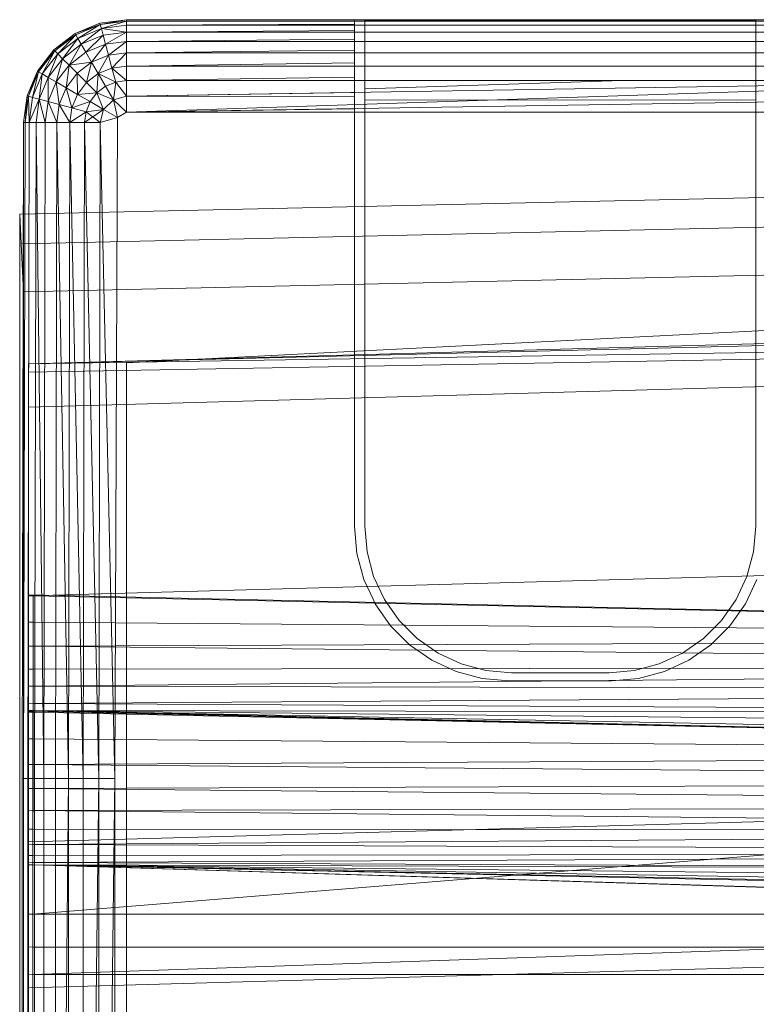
# Model space of a CAD drawing. Header units: metres. Extents: x 397.7 to 427.5, y 12.7 to 28.4.
# Tile 50 of 130: x 407.553 to 407.658, y 26.374 to 26.514. Entities that reach past the tile are written whole.
import ezdxf

# ---------------------------------------------------------------- set-up
doc = ezdxf.new("R2010")
doc.units = ezdxf.units.M
doc.layers.add('A-DETL-____-MBND', color=7, linetype='Continuous', lineweight=18)

# ---------------------------------------------------------------- blocks, each defined once
blk = doc.blocks.new('Family - Inodor P2-153200-05_ELEC_P2')
at = {"layer": 'A-DETL-____-MBND', "color": 253, "true_color": 0xaaaaaa}
for p, q in [((0.00789, 0.40094), (0.01142, 0.40241)), ((0.00789, 0.40094), (0.01142, 0.40241)), ((0.00789, 0.40094), (0.01142, 0.40241)), ((0.00789, 0.40094), (0.01142, 0.40241)), ((0.01142, 0.40241), (0.01521, 0.40291)), ((0.01142, 0.40241), (0.01521, 0.40291)), ((0.01142, 0.40241), (0.01521, 0.40291)), ((0.01142, 0.40241), (0.01521, 0.40291)), ((0.01147, 0.40221), (0.01142, 0.40241)), ((0.01147, 0.40221), (0.01142, 0.40241)), ((0.01147, 0.40221), (0.01142, 0.40241)), ((0.01147, 0.40221), (0.01521, 0.40291)), ((0.01147, 0.40221), (0.01521, 0.40291)), ((0.01521, 0.40271), (0.01147, 0.40221)), ((0.01521, 0.40271), (0.01147, 0.40221)), ((0.01147, 0.40221), (0.01521, 0.40271)), ((0.01163, 0.40164), (0.01521, 0.40271)), ((0.01163, 0.40164), (0.01521, 0.40271)), ((0.01521, 0.40271), (0.01521, 0.40291)), ((0.01521, 0.40291), (0.15024, 0.40291)), ((0.01521, 0.40291), (0.15024, 0.40291)), ((0.01521, 0.40291), (0.15024, 0.40291)), ((0.15024, 0.40291), (0.01521, 0.40291)), ((0.01521, 0.40291), (0.01521, 0.40271)), ((0.01521, 0.40271), (0.01521, 0.40291)), ((0.01521, 0.40271), (0.04768, 0.40275)), ((0.01521, 0.40271), (0.04768, 0.40275)), ((0.15024, 0.40271), (0.01521, 0.40271)), ((0.01521, 0.40211), (0.01521, 0.40271)), ((0.04768, 0.40271), (0.01521, 0.40271)), ((0.01521, 0.40211), (0.01521, 0.40271)), ((0.01521, 0.40271), (0.04768, 0.40271)), ((0.01521, 0.40211), (0.01521, 0.40271)), ((0.10628, 0.4029), (0.04768, 0.4029)), ((0.04768, 0.4029), (0.04768, 0.40275)), ((0.04768, 0.40271), (0.04768, 0.40275)), ((0.04768, 0.40225), (0.04768, 0.40271)), ((0.04914, 0.40281), (0.04914, 0.33079)), ((0.04914, 0.40271), (0.04914, 0.40281)), ((0.04914, 0.40281), (0.10482, 0.40281)), ((0.04914, 0.40211), (0.04914, 0.40271)), ((0.10482, 0.40271), (0.04914, 0.40271)), ((0.10482, 0.33079), (0.10482, 0.40281)), ((0.10482, 0.40281), (0.10482, 0.40271)), ((0.10482, 0.40271), (0.10482, 0.40211)), ((0.01147, 0.40221), (0.00789, 0.40094)), ((0.00789, 0.40094), (0.01147, 0.40221)), ((0.01147, 0.40221), (0.00799, 0.40077)), ((0.00799, 0.40077), (0.01147, 0.40221)), ((0.00799, 0.40077), (0.01147, 0.40221)), ((0.00829, 0.40025), (0.01147, 0.40221)), ((0.00829, 0.40025), (0.01147, 0.40221)), ((0.01163, 0.40164), (0.00829, 0.40025)), ((0.01163, 0.40164), (0.00829, 0.40025)), ((0.00829, 0.40025), (0.01163, 0.40164)), ((0.00877, 0.39941), (0.01163, 0.40164)), ((0.00877, 0.39941), (0.01163, 0.40164)), ((0.01163, 0.40164), (0.01147, 0.40221)), ((0.01163, 0.40164), (0.01147, 0.40221)), ((0.01163, 0.40164), (0.01147, 0.40221)), ((0.01521, 0.40211), (0.01163, 0.40164)), ((0.01521, 0.40211), (0.01163, 0.40164)), ((0.01163, 0.40164), (0.01521, 0.40211)), ((0.01188, 0.4007), (0.01163, 0.40164)), ((0.01521, 0.40114), (0.01163, 0.40164)), ((0.01521, 0.40114), (0.01163, 0.40164)), ((0.01188, 0.4007), (0.01163, 0.40164)), ((0.01188, 0.4007), (0.01163, 0.40164)), ((0.01521, 0.40114), (0.01188, 0.4007)), ((0.01521, 0.40114), (0.01188, 0.4007)), ((0.01188, 0.4007), (0.01521, 0.40114)), ((0.01222, 0.39942), (0.01521, 0.40114)), ((0.01222, 0.39942), (0.01521, 0.40114)), ((0.01521, 0.40211), (0.04768, 0.40225)), ((0.01521, 0.40211), (0.04768, 0.40225)), ((0.15024, 0.40211), (0.01521, 0.40211)), ((0.01521, 0.40114), (0.01521, 0.40211)), ((0.04768, 0.40211), (0.01521, 0.40211)), ((0.01521, 0.40114), (0.01521, 0.40211)), ((0.01521, 0.40211), (0.04768, 0.40211)), ((0.01521, 0.40114), (0.01521, 0.40211)), ((0.01521, 0.40114), (0.04768, 0.40137)), ((0.01521, 0.40114), (0.04768, 0.40137)), ((0.15024, 0.40114), (0.01521, 0.40114)), ((0.01521, 0.39982), (0.01521, 0.40114)), ((0.04768, 0.40114), (0.01521, 0.40114)), ((0.01521, 0.39982), (0.01521, 0.40114)), ((0.01521, 0.40114), (0.04768, 0.40114)), ((0.01521, 0.39982), (0.01521, 0.40114)), ((0.04768, 0.40211), (0.04768, 0.40225)), ((0.04768, 0.40137), (0.04768, 0.40211)), ((0.04768, 0.40114), (0.04768, 0.40137)), ((0.04768, 0.40013), (0.04768, 0.40114)), ((0.04914, 0.40114), (0.04914, 0.40211)), ((0.10482, 0.40211), (0.04914, 0.40211)), ((0.04914, 0.39982), (0.04914, 0.40114)), ((0.10482, 0.40114), (0.04914, 0.40114)), ((0.10482, 0.40211), (0.10482, 0.40114)), ((0.10482, 0.40114), (0.10482, 0.39982)), ((0.00485, 0.39862), (0.00789, 0.40094)), ((0.00485, 0.39862), (0.00789, 0.40094)), ((0.00485, 0.39862), (0.00789, 0.40094)), ((0.00485, 0.39862), (0.00789, 0.40094)), ((0.00799, 0.40077), (0.00485, 0.39862)), ((0.00485, 0.39862), (0.00799, 0.40077)), ((0.00799, 0.40077), (0.005, 0.39847)), ((0.005, 0.39847), (0.00799, 0.40077)), ((0.005, 0.39847), (0.00799, 0.40077)), ((0.00542, 0.39805), (0.00799, 0.40077)), ((0.00542, 0.39805), (0.00799, 0.40077)), ((0.00829, 0.40025), (0.00542, 0.39805)), ((0.00829, 0.40025), (0.00542, 0.39805)), ((0.00542, 0.39805), (0.00829, 0.40025)), ((0.00611, 0.39736), (0.00829, 0.40025)), ((0.00611, 0.39736), (0.00829, 0.40025)), ((0.00799, 0.40077), (0.00789, 0.40094)), ((0.00799, 0.40077), (0.00789, 0.40094)), ((0.00799, 0.40077), (0.00789, 0.40094)), ((0.00829, 0.40025), (0.00799, 0.40077)), ((0.00829, 0.40025), (0.00799, 0.40077)), ((0.00829, 0.40025), (0.00799, 0.40077)), ((0.00877, 0.39941), (0.00829, 0.40025)), ((0.00877, 0.39941), (0.00829, 0.40025)), ((0.00877, 0.39941), (0.00829, 0.40025)), ((0.01188, 0.4007), (0.00877, 0.39941)), ((0.01188, 0.4007), (0.00877, 0.39941)), ((0.00877, 0.39941), (0.01188, 0.4007)), ((0.00943, 0.39827), (0.01188, 0.4007)), ((0.00943, 0.39827), (0.01188, 0.4007)), ((0.01222, 0.39942), (0.01188, 0.4007)), ((0.01222, 0.39942), (0.01188, 0.4007)), ((0.01222, 0.39942), (0.01188, 0.4007)), ((0.01521, 0.39982), (0.01222, 0.39942)), ((0.01521, 0.39982), (0.01222, 0.39942)), ((0.01222, 0.39942), (0.01521, 0.39982)), ((0.01264, 0.39785), (0.01521, 0.39982)), ((0.01264, 0.39785), (0.01521, 0.39982)), ((0.01521, 0.39982), (0.04768, 0.40013)), ((0.01521, 0.39982), (0.04768, 0.40013)), ((0.15024, 0.39982), (0.01521, 0.39982)), ((0.01521, 0.39819), (0.01521, 0.39982)), ((0.04768, 0.39982), (0.01521, 0.39982)), ((0.01521, 0.39819), (0.01521, 0.39982)), ((0.01521, 0.39982), (0.04768, 0.39982)), ((0.01521, 0.39819), (0.01521, 0.39982)), ((0.04768, 0.39982), (0.04768, 0.40013)), ((0.04768, 0.39858), (0.04768, 0.39982)), ((0.04914, 0.39819), (0.04914, 0.39982)), ((0.10482, 0.39982), (0.04914, 0.39982)), ((0.10482, 0.39982), (0.10482, 0.39819)), ((0.00253, 0.39558), (0.00485, 0.39862)), ((0.00253, 0.39558), (0.00485, 0.39862)), ((0.00253, 0.39558), (0.00485, 0.39862)), ((0.00253, 0.39558), (0.00485, 0.39862)), ((0.0027, 0.39548), (0.00485, 0.39862)), ((0.0027, 0.39548), (0.00485, 0.39862)), ((0.005, 0.39847), (0.0027, 0.39548)), ((0.005, 0.39847), (0.0027, 0.39548)), ((0.0027, 0.39548), (0.005, 0.39847)), ((0.00322, 0.39518), (0.005, 0.39847)), ((0.00322, 0.39518), (0.005, 0.39847)), ((0.005, 0.39847), (0.00485, 0.39862)), ((0.005, 0.39847), (0.00485, 0.39862)), ((0.005, 0.39847), (0.00485, 0.39862)), ((0.00542, 0.39805), (0.005, 0.39847)), ((0.00542, 0.39805), (0.005, 0.39847)), ((0.00542, 0.39805), (0.005, 0.39847)), ((0.00877, 0.39941), (0.00611, 0.39736)), ((0.00877, 0.39941), (0.00611, 0.39736)), ((0.00611, 0.39736), (0.00877, 0.39941)), ((0.00704, 0.39643), (0.00877, 0.39941)), ((0.00704, 0.39643), (0.00877, 0.39941)), ((0.00943, 0.39827), (0.00704, 0.39643)), ((0.00943, 0.39827), (0.00704, 0.39643)), ((0.00704, 0.39643), (0.00943, 0.39827)), ((0.00943, 0.39827), (0.00877, 0.39941)), ((0.00943, 0.39827), (0.00877, 0.39941)), ((0.00943, 0.39827), (0.00877, 0.39941)), ((0.01222, 0.39942), (0.00943, 0.39827)), ((0.01222, 0.39942), (0.00943, 0.39827)), ((0.00943, 0.39827), (0.01222, 0.39942)), ((0.01025, 0.39686), (0.00943, 0.39827)), ((0.01025, 0.39686), (0.00943, 0.39827)), ((0.01025, 0.39686), (0.00943, 0.39827)), ((0.01025, 0.39686), (0.01222, 0.39942)), ((0.01025, 0.39686), (0.01222, 0.39942)), ((0.01264, 0.39785), (0.01222, 0.39942)), ((0.01264, 0.39785), (0.01222, 0.39942)), ((0.01264, 0.39785), (0.01222, 0.39942)), ((0.01521, 0.39819), (0.01264, 0.39785)), ((0.01521, 0.39819), (0.01264, 0.39785)), ((0.01264, 0.39785), (0.01521, 0.39819)), ((0.01313, 0.39603), (0.01521, 0.39819)), ((0.01313, 0.39603), (0.01521, 0.39819)), ((0.01521, 0.39819), (0.04768, 0.39858)), ((0.01521, 0.39819), (0.04768, 0.39858)), ((0.15024, 0.39819), (0.01521, 0.39819)), ((0.01521, 0.39631), (0.01521, 0.39819)), ((0.04768, 0.39819), (0.01521, 0.39819)), ((0.01521, 0.39631), (0.01521, 0.39819)), ((0.01521, 0.39819), (0.04768, 0.39819)), ((0.01521, 0.39631), (0.01521, 0.39819)), ((0.04768, 0.39819), (0.04768, 0.39858)), ((0.04768, 0.39676), (0.04768, 0.39819)), ((0.04914, 0.39631), (0.04914, 0.39819)), ((0.10482, 0.39819), (0.04914, 0.39819)), ((0.10482, 0.39819), (0.10482, 0.39631)), ((0.00542, 0.39805), (0.00322, 0.39518)), ((0.00542, 0.39805), (0.00322, 0.39518)), ((0.00322, 0.39518), (0.00542, 0.39805)), ((0.00406, 0.3947), (0.00542, 0.39805)), ((0.00406, 0.3947), (0.00542, 0.39805)), ((0.00611, 0.39736), (0.00406, 0.3947)), ((0.00611, 0.39736), (0.00406, 0.3947)), ((0.00406, 0.3947), (0.00611, 0.39736)), ((0.0052, 0.39404), (0.00611, 0.39736)), ((0.0052, 0.39404), (0.00611, 0.39736)), ((0.00611, 0.39736), (0.00542, 0.39805)), ((0.00611, 0.39736), (0.00542, 0.39805)), ((0.00611, 0.39736), (0.00542, 0.39805)), ((0.00704, 0.39643), (0.00611, 0.39736)), ((0.00704, 0.39643), (0.00611, 0.39736)), ((0.00704, 0.39643), (0.00611, 0.39736)), ((0.01025, 0.39686), (0.00704, 0.39643)), ((0.00704, 0.39643), (0.01025, 0.39686)), ((0.01025, 0.39686), (0.00819, 0.39528)), ((0.00819, 0.39528), (0.01025, 0.39686)), ((0.00819, 0.39528), (0.01025, 0.39686)), ((0.00952, 0.39395), (0.01025, 0.39686)), ((0.00952, 0.39395), (0.01025, 0.39686)), ((0.01264, 0.39785), (0.01025, 0.39686)), ((0.01264, 0.39785), (0.01025, 0.39686)), ((0.01025, 0.39686), (0.01264, 0.39785)), ((0.01119, 0.39523), (0.01025, 0.39686)), ((0.01119, 0.39523), (0.01025, 0.39686)), ((0.01119, 0.39523), (0.01025, 0.39686)), ((0.01119, 0.39523), (0.01264, 0.39785)), ((0.01119, 0.39523), (0.01264, 0.39785)), ((0.01313, 0.39603), (0.01264, 0.39785)), ((0.01313, 0.39603), (0.01264, 0.39785)), ((0.01313, 0.39603), (0.01264, 0.39785)), ((0.01521, 0.39631), (0.04768, 0.39676)), ((0.01521, 0.39631), (0.04768, 0.39676)), ((0.04768, 0.39631), (0.04768, 0.39676)), ((0.00106, 0.39205), (0.00253, 0.39558)), ((0.00106, 0.39205), (0.00253, 0.39558)), ((0.00106, 0.39205), (0.00253, 0.39558)), ((0.00106, 0.39205), (0.00253, 0.39558)), ((0.00126, 0.392), (0.00253, 0.39558)), ((0.00126, 0.392), (0.00253, 0.39558)), ((0.0027, 0.39548), (0.00126, 0.392)), ((0.0027, 0.39548), (0.00126, 0.392)), ((0.00126, 0.392), (0.0027, 0.39548)), ((0.00183, 0.39184), (0.0027, 0.39548)), ((0.00183, 0.39184), (0.0027, 0.39548)), ((0.0027, 0.39548), (0.00253, 0.39558)), ((0.0027, 0.39548), (0.00253, 0.39558)), ((0.0027, 0.39548), (0.00253, 0.39558)), ((0.00322, 0.39518), (0.0027, 0.39548)), ((0.00322, 0.39518), (0.0027, 0.39548)), ((0.00322, 0.39518), (0.0027, 0.39548)), ((0.00704, 0.39643), (0.0052, 0.39404)), ((0.00704, 0.39643), (0.0052, 0.39404)), ((0.0052, 0.39404), (0.00704, 0.39643)), ((0.00661, 0.39322), (0.00704, 0.39643)), ((0.00661, 0.39322), (0.00704, 0.39643)), ((0.00819, 0.39528), (0.00704, 0.39643)), ((0.00819, 0.39528), (0.00704, 0.39643)), ((0.00819, 0.39528), (0.00704, 0.39643)), ((0.01313, 0.39603), (0.01119, 0.39523)), ((0.01313, 0.39603), (0.01119, 0.39523)), ((0.01119, 0.39523), (0.01313, 0.39603)), ((0.01521, 0.39631), (0.01313, 0.39603)), ((0.01521, 0.39631), (0.01313, 0.39603)), ((0.01313, 0.39603), (0.01521, 0.39631)), ((0.01313, 0.39603), (0.01367, 0.39402)), ((0.01521, 0.39423), (0.01313, 0.39603)), ((0.01367, 0.39402), (0.01313, 0.39603)), ((0.01521, 0.39423), (0.01313, 0.39603)), ((0.01367, 0.39402), (0.01313, 0.39603)), ((0.15024, 0.39631), (0.01521, 0.39631)), ((0.01521, 0.39423), (0.01521, 0.39631)), ((0.04768, 0.39631), (0.01521, 0.39631)), ((0.01521, 0.39423), (0.01521, 0.39631)), ((0.01521, 0.39631), (0.04768, 0.39631)), ((0.01521, 0.39423), (0.01521, 0.39631)), ((0.04768, 0.39473), (0.04768, 0.39631)), ((0.04914, 0.39423), (0.04914, 0.39631)), ((0.10482, 0.39631), (0.04914, 0.39631)), ((0.10482, 0.39631), (0.10482, 0.39424)), ((0.00322, 0.39518), (0.00183, 0.39184)), ((0.00322, 0.39518), (0.00183, 0.39184)), ((0.00183, 0.39184), (0.00322, 0.39518)), ((0.00277, 0.39159), (0.00322, 0.39518)), ((0.00277, 0.39159), (0.00322, 0.39518)), ((0.00406, 0.3947), (0.00277, 0.39159)), ((0.00406, 0.3947), (0.00277, 0.39159)), ((0.00277, 0.39159), (0.00406, 0.3947)), ((0.00406, 0.3947), (0.00322, 0.39518)), ((0.00406, 0.3947), (0.00322, 0.39518)), ((0.00406, 0.3947), (0.00322, 0.39518)), ((0.00405, 0.39125), (0.00406, 0.3947)), ((0.00405, 0.39125), (0.00406, 0.3947)), ((0.0052, 0.39404), (0.00405, 0.39125)), ((0.0052, 0.39404), (0.00405, 0.39125)), ((0.00405, 0.39125), (0.0052, 0.39404)), ((0.0052, 0.39404), (0.00406, 0.3947)), ((0.0052, 0.39404), (0.00406, 0.3947)), ((0.0052, 0.39404), (0.00406, 0.3947)), ((0.00661, 0.39322), (0.0052, 0.39404)), ((0.00661, 0.39322), (0.0052, 0.39404)), ((0.00661, 0.39322), (0.0052, 0.39404)), ((0.00562, 0.39083), (0.0052, 0.39404)), ((0.00562, 0.39083), (0.0052, 0.39404)), ((0.00819, 0.39528), (0.00661, 0.39322)), ((0.00819, 0.39528), (0.00661, 0.39322)), ((0.00661, 0.39322), (0.00819, 0.39528)), ((0.00952, 0.39395), (0.00819, 0.39528)), ((0.00952, 0.39395), (0.00819, 0.39528)), ((0.00952, 0.39395), (0.00819, 0.39528)), ((0.00824, 0.39228), (0.00819, 0.39528)), ((0.00824, 0.39228), (0.00819, 0.39528)), ((0.01119, 0.39523), (0.00952, 0.39395)), ((0.01119, 0.39523), (0.00952, 0.39395)), ((0.00952, 0.39395), (0.01119, 0.39523)), ((0.01099, 0.39248), (0.01119, 0.39523)), ((0.01099, 0.39248), (0.01119, 0.39523)), ((0.01223, 0.39343), (0.01119, 0.39523)), ((0.01367, 0.39402), (0.01119, 0.39523)), ((0.01367, 0.39402), (0.01119, 0.39523)), ((0.01223, 0.39343), (0.01119, 0.39523)), ((0.01223, 0.39343), (0.01119, 0.39523)), ((0.01367, 0.39402), (0.01223, 0.39343)), ((0.01367, 0.39402), (0.01223, 0.39343)), ((0.01223, 0.39343), (0.01367, 0.39402)), ((0.01367, 0.39402), (0.01334, 0.39151)), ((0.01334, 0.39151), (0.01367, 0.39402)), ((0.01334, 0.39151), (0.01367, 0.39402)), ((0.01521, 0.39423), (0.01367, 0.39402)), ((0.01521, 0.39423), (0.01367, 0.39402)), ((0.01367, 0.39402), (0.01521, 0.39423)), ((0.01521, 0.39201), (0.01367, 0.39402)), ((0.01521, 0.39201), (0.01367, 0.39402)), ((0.01521, 0.39201), (0.01367, 0.39402)), ((0.01521, 0.39423), (0.04768, 0.39473)), ((0.01521, 0.39423), (0.04768, 0.39473)), ((0.15024, 0.39423), (0.01521, 0.39423)), ((0.01521, 0.39201), (0.01521, 0.39423)), ((0.15024, 0.39423), (0.01521, 0.39201)), ((0.15024, 0.39423), (0.01521, 0.38973)), ((0.04768, 0.39423), (0.01521, 0.39423)), ((0.01521, 0.39201), (0.01521, 0.39423)), ((0.01521, 0.39423), (0.04768, 0.39423)), ((0.01521, 0.39201), (0.01521, 0.39423)), ((0.04768, 0.39423), (0.04768, 0.39473)), ((0.04768, 0.39254), (0.04768, 0.39423)), ((0.04914, 0.39307), (0.04914, 0.39423)), ((0.08581, 0.39423), (0.04914, 0.39307)), ((0.08581, 0.39423), (0.04914, 0.39423)), ((0.10482, 0.39424), (0.08581, 0.39423)), ((0.10482, 0.39424), (0.10482, 0.39149)), ((0.00661, 0.39322), (0.00562, 0.39083)), ((0.00661, 0.39322), (0.00562, 0.39083)), ((0.00562, 0.39083), (0.00661, 0.39322)), ((0.00824, 0.39228), (0.00661, 0.39322)), ((0.00824, 0.39228), (0.00661, 0.39322)), ((0.00824, 0.39228), (0.00661, 0.39322)), ((0.00744, 0.39034), (0.00661, 0.39322)), ((0.00744, 0.39034), (0.00661, 0.39322)), ((0.00952, 0.39395), (0.00824, 0.39228)), ((0.00952, 0.39395), (0.00824, 0.39228)), ((0.00824, 0.39228), (0.00952, 0.39395)), ((0.01099, 0.39248), (0.00952, 0.39395)), ((0.01099, 0.39248), (0.00952, 0.39395)), ((0.01099, 0.39248), (0.00952, 0.39395)), ((0.01223, 0.39343), (0.01099, 0.39248)), ((0.01223, 0.39343), (0.01099, 0.39248)), ((0.01099, 0.39248), (0.01223, 0.39343)), ((0.01334, 0.39151), (0.01223, 0.39343)), ((0.01334, 0.39151), (0.01223, 0.39343)), ((0.01334, 0.39151), (0.01223, 0.39343)), ((0.04914, 0.39144), (0.04914, 0.39307)), ((0.00056, 0.38826), (0.00106, 0.39205)), ((0.00056, 0.38826), (0.00106, 0.39205)), ((0.00056, 0.38826), (0.00106, 0.39205)), ((0.00056, 0.38826), (0.00106, 0.39205)), ((0.00076, 0.38826), (0.00106, 0.39205)), ((0.00076, 0.38826), (0.00106, 0.39205)), ((0.00126, 0.392), (0.00076, 0.38826)), ((0.00126, 0.392), (0.00076, 0.38826)), ((0.00076, 0.38826), (0.00126, 0.392)), ((0.00126, 0.392), (0.00106, 0.39205)), ((0.00126, 0.392), (0.00106, 0.39205)), ((0.00126, 0.392), (0.00106, 0.39205)), ((0.00183, 0.39184), (0.00126, 0.392)), ((0.00183, 0.39184), (0.00126, 0.392)), ((0.00183, 0.39184), (0.00126, 0.392)), ((0.00136, 0.38826), (0.00126, 0.392)), ((0.00136, 0.38826), (0.00126, 0.392)), ((0.00183, 0.39184), (0.00136, 0.38826)), ((0.00183, 0.39184), (0.00136, 0.38826)), ((0.00136, 0.38826), (0.00183, 0.39184)), ((0.00277, 0.39159), (0.00136, 0.38826)), ((0.00136, 0.38826), (0.00277, 0.39159)), ((0.00277, 0.39159), (0.00183, 0.39184)), ((0.00277, 0.39159), (0.00183, 0.39184)), ((0.00277, 0.39159), (0.00183, 0.39184)), ((0.00277, 0.39159), (0.00233, 0.38826)), ((0.00233, 0.38826), (0.00277, 0.39159)), ((0.00233, 0.38826), (0.00277, 0.39159)), ((0.00405, 0.39125), (0.00277, 0.39159)), ((0.00405, 0.39125), (0.00277, 0.39159)), ((0.00405, 0.39125), (0.00277, 0.39159)), ((0.00365, 0.38826), (0.00277, 0.39159)), ((0.00365, 0.38826), (0.00277, 0.39159)), ((0.00405, 0.39125), (0.00365, 0.38826)), ((0.00405, 0.39125), (0.00365, 0.38826)), ((0.00365, 0.38826), (0.00405, 0.39125)), ((0.00562, 0.39083), (0.00405, 0.39125)), ((0.00562, 0.39083), (0.00405, 0.39125)), ((0.00562, 0.39083), (0.00405, 0.39125)), ((0.00528, 0.38826), (0.00405, 0.39125)), ((0.00528, 0.38826), (0.00405, 0.39125)), ((0.00824, 0.39228), (0.00744, 0.39034)), ((0.00824, 0.39228), (0.00744, 0.39034)), ((0.00744, 0.39034), (0.00824, 0.39228)), ((0.01004, 0.39124), (0.00744, 0.39034)), ((0.00744, 0.39034), (0.01004, 0.39124)), ((0.01099, 0.39248), (0.00824, 0.39228)), ((0.00824, 0.39228), (0.01099, 0.39248)), ((0.01004, 0.39124), (0.00824, 0.39228)), ((0.01004, 0.39124), (0.00824, 0.39228)), ((0.01004, 0.39124), (0.00824, 0.39228)), ((0.01004, 0.39124), (0.00945, 0.3898)), ((0.00945, 0.3898), (0.01004, 0.39124)), ((0.00945, 0.3898), (0.01004, 0.39124)), ((0.01099, 0.39248), (0.01004, 0.39124)), ((0.01004, 0.39124), (0.01099, 0.39248)), ((0.01004, 0.39124), (0.01099, 0.39248)), ((0.01196, 0.39013), (0.01004, 0.39124)), ((0.01196, 0.39013), (0.01004, 0.39124)), ((0.01196, 0.39013), (0.01004, 0.39124)), ((0.01334, 0.39151), (0.01099, 0.39248)), ((0.01196, 0.39013), (0.01099, 0.39248)), ((0.01334, 0.39151), (0.01099, 0.39248)), ((0.01196, 0.39013), (0.01099, 0.39248)), ((0.01334, 0.39151), (0.01099, 0.39248)), ((0.01196, 0.39013), (0.01099, 0.39248)), ((0.01334, 0.39151), (0.01196, 0.39013)), ((0.01334, 0.39151), (0.01196, 0.39013)), ((0.01196, 0.39013), (0.01334, 0.39151)), ((0.01521, 0.39201), (0.01334, 0.39151)), ((0.01521, 0.39201), (0.01334, 0.39151)), ((0.01334, 0.39151), (0.01521, 0.39201)), ((0.01521, 0.38973), (0.01334, 0.39151)), ((0.01334, 0.39151), (0.01394, 0.38899)), ((0.01521, 0.38973), (0.01334, 0.39151)), ((0.01394, 0.38899), (0.01334, 0.39151)), ((0.01521, 0.38973), (0.01334, 0.39151)), ((0.01394, 0.38899), (0.01334, 0.39151)), ((0.01521, 0.39201), (0.04768, 0.39254)), ((0.01521, 0.39201), (0.04768, 0.39254)), ((0.01521, 0.38973), (0.01521, 0.39201)), ((0.04768, 0.39198), (0.01521, 0.39201)), ((0.01521, 0.38973), (0.01521, 0.39201)), ((0.01521, 0.39201), (0.04768, 0.39198)), ((0.01521, 0.38973), (0.01521, 0.39201)), ((0.15121, 0.39188), (0.01521, 0.38973)), ((0.04768, 0.39198), (0.04768, 0.39254)), ((0.04768, 0.39024), (0.04768, 0.39198)), ((0.10482, 0.39149), (0.04914, 0.39144)), ((0.04914, 0.33079), (0.04914, 0.39144)), ((0.10482, 0.39149), (0.10482, 0.33079)), ((0.00562, 0.39083), (0.00528, 0.38826)), ((0.00562, 0.39083), (0.00528, 0.38826)), ((0.00528, 0.38826), (0.00562, 0.39083)), ((0.00744, 0.39034), (0.00562, 0.39083)), ((0.00744, 0.39034), (0.00562, 0.39083)), ((0.00744, 0.39034), (0.00562, 0.39083)), ((0.00716, 0.38826), (0.00562, 0.39083)), ((0.00716, 0.38826), (0.00562, 0.39083)), ((0.00744, 0.39034), (0.00716, 0.38826)), ((0.00744, 0.39034), (0.00716, 0.38826)), ((0.00716, 0.38826), (0.00744, 0.39034)), ((0.00945, 0.3898), (0.00716, 0.38826)), ((0.00716, 0.38826), (0.00945, 0.3898)), ((0.00945, 0.3898), (0.00744, 0.39034)), ((0.00945, 0.3898), (0.00744, 0.39034)), ((0.00945, 0.3898), (0.00744, 0.39034)), ((0.01196, 0.39013), (0.00924, 0.38826)), ((0.00945, 0.3898), (0.00924, 0.38826)), ((0.00924, 0.38826), (0.00945, 0.3898)), ((0.00924, 0.38826), (0.00945, 0.3898)), ((0.01196, 0.39013), (0.00945, 0.3898)), ((0.01196, 0.39013), (0.00945, 0.3898)), ((0.01196, 0.39013), (0.00945, 0.3898)), ((0.01146, 0.38826), (0.00945, 0.3898)), ((0.01196, 0.39013), (0.01146, 0.38826)), ((0.01394, 0.38899), (0.01196, 0.39013)), ((0.01394, 0.38899), (0.01196, 0.39013)), ((0.01521, 0.38973), (0.04768, 0.39024)), ((0.01521, 0.38973), (0.04768, 0.39024)), ((0.04768, 0.38973), (0.04768, 0.39024)), ((0.01394, 0.38899), (0.01146, 0.38826)), ((0.01394, 0.38899), (0.01146, 0.38826)), ((0.01354, 0.29485), (0.01394, 0.38899)), ((0.01394, 0.38899), (0.01354, 0.29485)), ((0.01394, 0.38899), (0.01354, 0.29485)), ((0.01521, 0.38973), (0.01394, 0.38899)), ((0.01521, 0.38973), (0.01394, 0.38899)), ((0.01394, 0.38899), (0.01521, 0.38973)), ((0.15024, 0.38973), (0.01521, 0.38973)), ((0.04768, 0.38973), (0.01521, 0.38973)), ((0.01521, 0.38973), (0.04768, 0.38973)), ((0.04768, 0.38917), (0.04768, 0.38973)), ((0.04768, 0.38917), (0.04768, 0.33073)), ((0.00036, 0.29485), (0.00056, 0.38826)), ((0.00036, 0.29485), (0.00056, 0.38826)), ((0.00076, 0.38826), (0.00056, 0.38826)), ((0.00076, 0.38826), (0.00056, 0.29485)), ((0.00056, 0.01465), (0.00056, 0.38826)), ((0.00056, 0.01465), (0.00056, 0.38826)), ((0.00076, 0.38826), (0.00056, 0.38826)), ((0.00076, 0.38826), (0.00056, 0.29485)), ((0.00076, 0.38826), (0.00056, 0.38826)), ((0.00056, 0.29485), (0.00056, 0.38826)), ((0.00056, 0.29485), (0.00056, 0.38826)), ((0.00076, 0.38826), (0.00056, 0.29485)), ((0.00136, 0.38826), (0.00076, 0.38826)), ((0.00136, 0.38826), (0.00076, 0.38826)), ((0.00136, 0.38826), (0.00076, 0.38826)), ((0.00136, 0.38826), (0.00116, 0.29485)), ((0.00136, 0.38826), (0.00116, 0.29485)), ((0.00136, 0.38826), (0.00116, 0.29485)), ((0.00233, 0.38826), (0.00136, 0.38826)), ((0.00233, 0.38826), (0.00136, 0.38826)), ((0.00233, 0.38826), (0.00136, 0.38826)), ((0.00233, 0.38826), (0.00213, 0.29485)), ((0.00233, 0.38826), (0.00213, 0.29485)), ((0.00213, 0.29485), (0.00233, 0.38826)), ((0.00365, 0.38826), (0.00233, 0.38826)), ((0.00365, 0.38826), (0.00233, 0.38826)), ((0.00365, 0.38826), (0.00233, 0.38826)), ((0.00345, 0.29485), (0.00233, 0.38826)), ((0.00345, 0.29485), (0.00233, 0.38826)), ((0.00365, 0.38826), (0.00345, 0.29485)), ((0.00365, 0.38826), (0.00345, 0.29485)), ((0.00365, 0.38826), (0.00345, 0.29485)), ((0.00528, 0.38826), (0.00365, 0.38826)), ((0.00528, 0.38826), (0.00365, 0.38826)), ((0.00528, 0.38826), (0.00365, 0.38826)), ((0.00528, 0.38826), (0.00508, 0.29485)), ((0.00528, 0.38826), (0.00508, 0.29485)), ((0.00508, 0.29485), (0.00528, 0.38826)), ((0.00716, 0.38826), (0.00528, 0.38826)), ((0.00716, 0.38826), (0.00528, 0.38826)), ((0.00716, 0.38826), (0.00528, 0.38826)), ((0.00696, 0.29485), (0.00528, 0.38826)), ((0.00696, 0.29485), (0.00528, 0.38826)), ((0.00716, 0.38826), (0.00696, 0.29485)), ((0.00716, 0.38826), (0.00696, 0.29485)), ((0.00696, 0.29485), (0.00716, 0.38826)), ((0.00924, 0.38826), (0.00716, 0.38826)), ((0.00924, 0.38826), (0.00716, 0.38826)), ((0.00924, 0.38826), (0.00716, 0.38826)), ((0.00904, 0.29485), (0.00716, 0.38826)), ((0.00904, 0.29485), (0.00716, 0.38826)), ((0.00924, 0.38826), (0.00904, 0.29485)), ((0.00924, 0.38826), (0.00904, 0.29485)), ((0.00904, 0.29485), (0.00924, 0.38826)), ((0.01146, 0.38826), (0.00924, 0.38826)), ((0.01146, 0.38826), (0.00924, 0.38826)), ((0.01126, 0.29485), (0.00924, 0.38826)), ((0.01126, 0.29485), (0.00924, 0.38826)), ((0.01146, 0.38826), (0.01126, 0.29485)), ((0.01146, 0.38826), (0.01126, 0.29485)), ((0.01126, 0.29485), (0.01146, 0.38826)), ((0.01354, 0.29485), (0.01146, 0.38826)), ((0.01354, 0.29485), (0.01146, 0.38826)), ((0.01354, 0.29485), (0.01146, 0.38826)), ((0.31954, 0.38234), (0, 0.37522)), ((0.31954, 0.38234), (0, 0.37522)), ((0.31971, 0.37812), (0.00022, 0.371)), ((0.31971, 0.37812), (0.00022, 0.371)), ((0, 0.37522), (0, 0.371)), ((0, 0.371), (0, 0.37522)), ((0, 0.37522), (0.00022, 0.371)), ((0.00022, 0.371), (0, 0.37522)), ((0, 0.371), (0, 0.36417)), ((0, 0.36417), (0, 0.371)), ((0.00022, 0.371), (0.00056, 0.36417)), ((0.00056, 0.36417), (0.00022, 0.371)), ((0.31998, 0.37128), (0.00056, 0.36417)), ((0.31998, 0.37128), (0.00056, 0.36417)), ((0.00127, 0.35389), (0.51095, 0.36797)), ((0.51095, 0.36678), (0.00127, 0.35389)), ((0, 0.36417), (0, 0.03582)), ((0, 0.03582), (0, 0.36417)), ((0.00056, 0.36417), (0.00056, 0.03582)), ((0.00056, 0.03582), (0.00056, 0.36417)), ((0.51095, 0.36184), (0.00127, 0.35389)), ((0.51095, 0.36184), (0.00127, 0.35271)), ((0.51095, 0.36184), (0.00127, 0.34776)), ((0.01521, 0.35403), (0.17966, 0.3624)), ((0.15161, 0.36098), (0.01521, 0.35403)), ((0.00127, 0.35271), (0.00127, 0.35389)), ((0.01521, 0.35403), (0.01521, 0.05064)), ((0.01521, 0.35403), (0.01521, 0.05064)), ((0.00127, 0.34776), (0.00127, 0.35271)), ((0.00127, 0.32087), (0.00127, 0.34776)), ((0.51095, 0.33495), (0.00127, 0.32087)), ((0.04768, 0.33073), (0.04801, 0.32692)), ((0.04914, 0.33079), (0.04946, 0.32716)), ((0.04946, 0.32716), (0.04914, 0.33079)), ((0.1045, 0.32716), (0.10482, 0.33079)), ((0.10482, 0.33079), (0.1045, 0.32716)), ((0.04801, 0.32692), (0.049, 0.32322)), ((0.04946, 0.32716), (0.0504, 0.32365)), ((0.0504, 0.32365), (0.04946, 0.32716)), ((0.10356, 0.32365), (0.1045, 0.32716)), ((0.1045, 0.32716), (0.10356, 0.32365)), ((0.049, 0.32322), (0.05033, 0.32038)), ((0.0504, 0.32365), (0.05194, 0.32035)), ((0.05194, 0.32035), (0.0504, 0.32365)), ((0.10202, 0.32035), (0.10356, 0.32365)), ((0.10356, 0.32365), (0.10202, 0.32035)), ((0.10334, 0.31974), (0.10496, 0.32322)), ((0.00127, 0.3209), (0.00127, 0.32102)), ((0.28182, 0.31489), (0.00127, 0.32102)), ((0.00192, 0.32088), (0.00127, 0.3209)), ((0.00127, 0.3209), (0.00192, 0.32088)), ((0.00127, 0.3209), (0.00127, 0.32089)), ((0.00192, 0.32088), (0.00127, 0.32089)), ((0.00127, 0.32089), (0.00192, 0.32088)), ((0.00127, 0.32089), (0.00127, 0.32088)), ((0.00192, 0.32088), (0.00127, 0.32088)), ((0.00192, 0.32088), (0.00127, 0.32088)), ((0.00127, 0.32088), (0.00127, 0.31714)), ((0.00127, 0.28584), (0.00127, 0.32087)), ((0.00192, 0.32088), (0.28182, 0.31489)), ((0.00192, 0.32088), (0.00192, 0.31713)), ((0.28182, 0.31489), (0.00192, 0.32088)), ((0.00192, 0.31713), (0.00192, 0.32088)), ((0.05033, 0.32038), (0.05048, 0.32006)), ((0.05048, 0.32006), (0.05062, 0.31974)), ((0.05062, 0.31974), (0.05282, 0.31661)), ((0.05194, 0.32035), (0.05403, 0.31737)), ((0.05403, 0.31737), (0.05194, 0.32035)), ((0.09993, 0.31737), (0.10202, 0.32035)), ((0.10202, 0.32035), (0.09993, 0.31737)), ((0.10114, 0.31661), (0.10334, 0.31974)), ((0.00192, 0.31713), (0.00127, 0.31714)), ((0.00127, 0.31714), (0.00192, 0.31713)), ((0.00127, 0.31714), (0.00127, 0.31713)), ((0.00192, 0.31713), (0.00127, 0.31713)), ((0.00127, 0.31713), (0.00192, 0.31713)), ((0.00127, 0.31713), (0.00127, 0.31712)), ((0.00192, 0.31713), (0.00127, 0.31712)), ((0.00192, 0.31713), (0.00127, 0.31712)), ((0.00127, 0.31712), (0.00127, 0.31371)), ((0.28182, 0.31489), (0.00192, 0.31713)), ((0.28182, 0.31489), (0.00192, 0.31713)), ((0.00192, 0.31371), (0.00192, 0.31713)), ((0.00192, 0.31713), (0.00192, 0.31371)), ((0.05403, 0.31737), (0.0566, 0.31479)), ((0.0566, 0.31479), (0.05403, 0.31737)), ((0.09736, 0.31479), (0.09993, 0.31737)), ((0.09993, 0.31737), (0.09736, 0.31479)), ((0.05282, 0.31661), (0.05553, 0.3139)), ((0.09843, 0.3139), (0.10114, 0.31661)), ((0.28182, 0.31489), (0.00192, 0.31371)), ((0.00192, 0.31371), (0.28182, 0.31489)), ((0.0566, 0.31479), (0.05958, 0.31271)), ((0.05958, 0.31271), (0.0566, 0.31479)), ((0.09438, 0.31271), (0.09736, 0.31479)), ((0.09736, 0.31479), (0.09438, 0.31271)), ((0.00192, 0.31371), (0.00127, 0.31371)), ((0.00127, 0.31371), (0.00192, 0.31371)), ((0.00127, 0.31371), (0.00127, 0.31371)), ((0.00192, 0.31371), (0.00127, 0.31371)), ((0.00192, 0.31371), (0.00127, 0.31371)), ((0.00127, 0.31371), (0.00127, 0.31044)), ((0.28181, 0.31079), (0.00192, 0.31371)), ((0.00192, 0.31371), (0.00192, 0.31043)), ((0.28181, 0.31079), (0.00192, 0.31371)), ((0.00192, 0.31043), (0.00192, 0.31371)), ((0.05553, 0.3139), (0.05867, 0.3117)), ((0.05958, 0.31271), (0.06288, 0.31117)), ((0.06288, 0.31117), (0.05958, 0.31271)), ((0.09108, 0.31117), (0.09438, 0.31271)), ((0.09438, 0.31271), (0.09108, 0.31117)), ((0.0953, 0.3117), (0.09843, 0.3139)), ((0.05867, 0.3117), (0.06214, 0.31008)), ((0.0953, 0.3117), (0.09182, 0.31008)), ((0.00192, 0.31043), (0.00127, 0.31044)), ((0.00192, 0.31043), (0.00127, 0.31044)), ((0.00127, 0.31044), (0.00127, 0.30801)), ((0.28181, 0.31079), (0.00192, 0.31043)), ((0.00192, 0.30799), (0.28181, 0.31079)), ((0.00192, 0.31043), (0.28181, 0.31079)), ((0.00192, 0.30799), (0.28181, 0.31079)), ((0.00192, 0.31043), (0.00192, 0.30799)), ((0.00192, 0.30799), (0.00192, 0.31043)), ((0.06214, 0.31008), (0.06584, 0.30909)), ((0.06288, 0.31117), (0.0664, 0.31023)), ((0.0664, 0.31023), (0.06288, 0.31117)), ((0.0664, 0.31023), (0.07002, 0.30991)), ((0.07002, 0.30991), (0.0664, 0.31023)), ((0.07002, 0.30991), (0.08394, 0.30991)), ((0.08394, 0.30991), (0.07002, 0.30991)), ((0.08394, 0.30991), (0.08757, 0.31023)), ((0.08757, 0.31023), (0.08394, 0.30991)), ((0.08757, 0.31023), (0.09108, 0.31117)), ((0.09108, 0.31117), (0.08757, 0.31023)), ((0.08812, 0.30909), (0.09182, 0.31008)), ((0.06584, 0.30909), (0.06966, 0.30876)), ((0.08431, 0.30876), (0.06966, 0.30876)), ((0.08431, 0.30876), (0.08812, 0.30909)), ((0.00192, 0.30799), (0.00127, 0.30801)), ((0.00192, 0.30799), (0.00127, 0.30801)), ((0.00127, 0.30801), (0.00127, 0.30557)), ((0.00192, 0.30799), (0.00192, 0.30554)), ((0.28181, 0.30737), (0.00192, 0.30799)), ((0.28181, 0.30737), (0.00192, 0.30799)), ((0.00192, 0.30554), (0.00192, 0.30799)), ((0.28181, 0.30737), (0.00192, 0.30554)), ((0.00192, 0.30554), (0.28181, 0.30737)), ((0.00192, 0.30554), (0.00127, 0.30557)), ((0.00192, 0.30554), (0.00127, 0.30557)), ((0.00127, 0.30557), (0.00127, 0.30457)), ((0.00192, 0.30454), (0.00127, 0.30457)), ((0.00127, 0.30457), (0.00192, 0.30454)), ((0.00127, 0.30457), (0.00127, 0.30446)), ((0.00192, 0.30454), (0.00127, 0.30446)), ((0.00192, 0.30454), (0.00127, 0.30446)), ((0.00127, 0.30446), (0.00127, 0.27556)), ((0.00127, 0.30433), (0.00127, 0.30443)), ((0.28176, 0.29829), (0.00127, 0.30443)), ((0.00127, 0.30433), (0.00187, 0.30429)), ((0.00127, 0.30433), (0.00127, 0.30431)), ((0.00187, 0.30429), (0.00127, 0.30433)), ((0.00187, 0.30429), (0.00127, 0.30431)), ((0.00127, 0.30431), (0.00187, 0.30429)), ((0.00127, 0.30431), (0.00127, 0.3043)), ((0.00187, 0.30429), (0.00127, 0.3043)), ((0.00127, 0.3043), (0.00187, 0.30429)), ((0.00127, 0.3043), (0.00127, 0.30429)), ((0.00187, 0.30429), (0.00127, 0.30429)), ((0.00187, 0.30429), (0.00127, 0.30429)), ((0.00127, 0.30429), (0.00127, 0.30053)), ((0.00186, 0.27553), (0.00192, 0.30454)), ((0.00192, 0.30454), (0.00186, 0.27553)), ((0.00187, 0.30429), (0.28176, 0.29829)), ((0.00187, 0.30429), (0.00187, 0.30052)), ((0.28176, 0.29829), (0.00187, 0.30429)), ((0.00187, 0.30052), (0.00187, 0.30429)), ((0.00192, 0.30554), (0.00192, 0.30454)), ((0.28181, 0.30409), (0.00192, 0.30554)), ((0.28181, 0.30409), (0.00192, 0.30554)), ((0.00192, 0.30454), (0.00192, 0.30554)), ((0.28181, 0.30409), (0.00192, 0.30454)), ((0.28181, 0.30409), (0.00192, 0.30454)), ((0.28181, 0.30165), (0.00192, 0.30454)), ((0.28181, 0.30165), (0.00192, 0.30454)), ((0.28181, 0.2992), (0.00192, 0.30454)), ((0.28181, 0.2992), (0.00192, 0.30454)), ((0.28175, 0.2982), (0.00192, 0.30454)), ((0.28175, 0.2982), (0.00192, 0.30454)), ((0.00187, 0.30052), (0.00127, 0.30053)), ((0.00127, 0.30053), (0.00187, 0.30052)), ((0.00127, 0.30053), (0.00127, 0.30052)), ((0.00187, 0.30052), (0.00127, 0.30052)), ((0.00187, 0.30052), (0.00127, 0.30052)), ((0.00127, 0.30052), (0.00127, 0.29687)), ((0.28176, 0.29829), (0.00187, 0.30052)), ((0.00187, 0.30052), (0.00187, 0.29687)), ((0.28176, 0.29829), (0.00187, 0.30052)), ((0.00187, 0.29687), (0.00187, 0.30052)), ((0.51095, 0.29991), (0.00127, 0.28584)), ((0.28175, 0.2982), (0.00186, 0.27553)), ((0.00186, 0.27553), (0.28175, 0.2982)), ((0.28176, 0.29829), (0.00187, 0.29687)), ((0.00187, 0.29687), (0.28176, 0.29829)), ((0.00187, 0.29687), (0.00127, 0.29687)), ((0.00127, 0.29687), (0.00187, 0.29687)), ((0.00127, 0.29687), (0.00127, 0.29686)), ((0.00187, 0.29687), (0.00127, 0.29686)), ((0.00127, 0.29686), (0.00187, 0.29687)), ((0.00187, 0.29687), (0.00127, 0.29686)), ((0.00187, 0.29687), (0.00127, 0.29686)), ((0.00127, 0.29686), (0.00127, 0.29686)), ((0.00127, 0.29686), (0.00127, 0.29344)), ((0.28176, 0.29452), (0.00187, 0.29687)), ((0.28176, 0.29452), (0.00187, 0.29687)), ((0.00187, 0.29343), (0.00187, 0.29687)), ((0.00187, 0.29687), (0.00187, 0.29343)), ((0.00056, 0.29485), (0.00036, 0.29485)), ((0.00036, 0.10805), (0.00036, 0.29485)), ((0.00056, 0.29485), (0.00036, 0.29485)), ((0.00056, 0.29485), (0.00036, 0.29485)), ((0.00036, 0.10805), (0.00036, 0.29485)), ((0.00116, 0.29485), (0.00056, 0.29485)), ((0.00056, 0.10805), (0.00056, 0.29485)), ((0.00116, 0.29485), (0.00056, 0.29485)), ((0.00056, 0.29485), (0.00056, 0.10805)), ((0.00116, 0.29485), (0.00056, 0.29485)), ((0.00056, 0.10805), (0.00056, 0.29485)), ((0.00213, 0.29485), (0.00116, 0.29485)), ((0.00116, 0.10805), (0.00116, 0.29485)), ((0.00213, 0.29485), (0.00116, 0.29485)), ((0.00116, 0.29485), (0.00116, 0.10805)), ((0.00213, 0.29485), (0.00116, 0.29485)), ((0.00116, 0.10805), (0.00116, 0.29485)), ((0.28176, 0.29452), (0.00187, 0.29343)), ((0.00187, 0.29343), (0.28176, 0.29452)), ((0.00345, 0.29485), (0.00213, 0.29485)), ((0.00213, 0.10805), (0.00213, 0.29485)), ((0.00345, 0.29485), (0.00213, 0.29485)), ((0.00213, 0.29485), (0.00213, 0.10805)), ((0.00345, 0.29485), (0.00213, 0.29485)), ((0.00213, 0.10805), (0.00213, 0.29485)), ((0.00345, 0.10805), (0.00345, 0.29485)), ((0.00508, 0.29485), (0.00345, 0.29485)), ((0.00345, 0.29485), (0.00345, 0.10805)), ((0.00508, 0.29485), (0.00345, 0.29485)), ((0.00345, 0.10805), (0.00345, 0.29485)), ((0.00508, 0.10805), (0.00508, 0.29485)), ((0.00696, 0.29485), (0.00508, 0.29485)), ((0.00508, 0.29485), (0.00508, 0.10805)), ((0.00696, 0.29485), (0.00508, 0.10805)), ((0.00696, 0.29485), (0.00508, 0.29485)), ((0.00508, 0.10805), (0.00508, 0.29485)), ((0.00508, 0.10805), (0.00696, 0.29485)), ((0.00696, 0.10805), (0.00696, 0.29485)), ((0.00904, 0.29485), (0.00696, 0.29485)), ((0.00904, 0.29485), (0.00696, 0.29485)), ((0.00696, 0.10805), (0.00696, 0.29485)), ((0.00696, 0.10805), (0.00696, 0.29485)), ((0.00904, 0.10805), (0.00904, 0.29485)), ((0.01126, 0.29485), (0.00904, 0.29485)), ((0.00904, 0.29485), (0.00904, 0.10805)), ((0.01126, 0.29485), (0.00904, 0.10805)), ((0.01126, 0.29485), (0.00904, 0.29485)), ((0.00904, 0.10805), (0.00904, 0.29485)), ((0.00904, 0.10805), (0.01126, 0.29485)), ((0.01126, 0.10805), (0.01126, 0.29485)), ((0.01354, 0.29485), (0.01126, 0.29485)), ((0.01354, 0.29485), (0.01126, 0.10805)), ((0.01354, 0.29485), (0.01126, 0.29485)), ((0.01126, 0.10805), (0.01126, 0.29485)), ((0.01126, 0.10805), (0.01126, 0.29485)), ((0.01126, 0.10805), (0.01354, 0.29485)), ((0.01354, 0.10805), (0.01354, 0.29485)), ((0.01354, 0.29485), (0.01354, 0.10805)), ((0.01354, 0.10805), (0.01354, 0.29485)), ((0.00187, 0.29343), (0.00127, 0.29344)), ((0.00127, 0.29344), (0.00187, 0.29343)), ((0.00127, 0.29344), (0.00127, 0.29343)), ((0.00187, 0.29343), (0.00127, 0.29343)), ((0.00127, 0.29343), (0.00187, 0.29343)), ((0.00127, 0.29343), (0.00127, 0.29343)), ((0.00187, 0.29343), (0.00127, 0.29343)), ((0.00187, 0.29343), (0.00127, 0.29343)), ((0.00127, 0.29343), (0.00127, 0.29034)), ((0.28176, 0.29086), (0.00187, 0.29343)), ((0.00187, 0.29343), (0.00187, 0.29033)), ((0.28176, 0.29086), (0.00187, 0.29343)), ((0.00187, 0.29033), (0.00187, 0.29343)), ((0.00187, 0.29033), (0.00127, 0.29034)), ((0.00127, 0.29034), (0.00187, 0.29033)), ((0.00187, 0.29033), (0.00127, 0.29034)), ((0.00187, 0.29033), (0.00127, 0.29034)), ((0.00127, 0.29034), (0.00127, 0.28767)), ((0.28176, 0.29086), (0.00187, 0.29033)), ((0.00187, 0.29033), (0.28176, 0.29086)), ((0.00187, 0.29033), (0.00187, 0.28766)), ((0.28176, 0.28743), (0.00187, 0.29033)), ((0.28176, 0.28743), (0.00187, 0.29033)), ((0.00187, 0.28766), (0.00187, 0.29033)), ((0.00187, 0.28766), (0.00127, 0.28767)), ((0.00187, 0.28766), (0.00127, 0.28767)), ((0.00127, 0.28767), (0.00127, 0.28551)), ((0.00187, 0.28766), (0.00187, 0.28548)), ((0.28176, 0.28743), (0.00187, 0.28766)), ((0.28176, 0.28743), (0.00187, 0.28766)), ((0.00187, 0.28548), (0.00187, 0.28766)), ((0.28176, 0.28743), (0.00187, 0.28548)), ((0.00187, 0.28548), (0.28176, 0.28743)), ((0.00127, 0.26508), (0.00127, 0.28584)), ((0.00187, 0.28548), (0.00127, 0.28551)), ((0.00187, 0.28548), (0.00127, 0.28551)), ((0.00127, 0.28551), (0.00127, 0.28391)), ((0.00187, 0.28548), (0.00187, 0.28388)), ((0.28176, 0.28433), (0.00187, 0.28548)), ((0.28176, 0.28433), (0.00187, 0.28548)), ((0.00187, 0.28388), (0.00187, 0.28548)), ((0.00187, 0.28388), (0.00127, 0.28391)), ((0.00187, 0.28388), (0.00127, 0.28391)), ((0.00127, 0.28391), (0.00127, 0.28293)), ((0.28176, 0.28433), (0.00187, 0.28388)), ((0.00187, 0.2829), (0.28176, 0.28433)), ((0.00187, 0.28388), (0.28176, 0.28433)), ((0.00187, 0.2829), (0.28176, 0.28433)), ((0.00187, 0.28388), (0.00187, 0.2829)), ((0.00187, 0.2829), (0.00187, 0.28388)), ((0.00187, 0.2829), (0.00127, 0.28293)), ((0.00187, 0.2829), (0.00127, 0.28293)), ((0.00127, 0.28293), (0.00127, 0.28262)), ((0.00187, 0.28259), (0.00127, 0.28262)), ((0.00127, 0.11722), (0.00127, 0.28262)), ((0.00187, 0.28259), (0.00127, 0.28262)), ((0.00127, 0.28262), (0.00187, 0.28259)), ((0.00127, 0.28262), (0.00127, 0.28257)), ((0.00187, 0.28259), (0.00127, 0.28257)), ((0.00187, 0.28259), (0.00127, 0.28257)), ((0.00127, 0.28257), (0.00127, 0.26701)), ((0.00186, 0.26697), (0.00187, 0.28259)), ((0.00187, 0.28259), (0.00186, 0.26697)), ((0.00187, 0.2829), (0.00187, 0.28259)), ((0.28176, 0.28165), (0.00187, 0.2829)), ((0.28176, 0.28165), (0.00187, 0.2829)), ((0.00187, 0.28259), (0.00187, 0.2829)), ((0.00187, 0.28259), (0.28176, 0.27659)), ((0.28176, 0.28165), (0.00187, 0.28259)), ((0.28176, 0.28165), (0.00187, 0.28259)), ((0.28176, 0.27948), (0.00187, 0.28259)), ((0.28176, 0.27948), (0.00187, 0.28259)), ((0.28176, 0.27788), (0.00187, 0.28259)), ((0.28176, 0.27788), (0.00187, 0.28259)), ((0.28176, 0.2769), (0.00187, 0.28259)), ((0.28176, 0.2769), (0.00187, 0.28259)), ((0.28176, 0.27659), (0.00187, 0.28259)), ((0.51154, 0.26697), (0.00187, 0.28259)), ((0.28176, 0.27659), (0.00187, 0.28259)), ((0.28176, 0.27659), (0.00187, 0.28259)), ((0.52327, 0.26645), (0.00187, 0.28259)), ((0.51154, 0.26697), (0.00187, 0.28259)), ((0.51095, 0.27916), (0.00127, 0.26508)), ((0.28176, 0.27659), (0.00186, 0.26697)), ((0.00186, 0.26697), (0.28176, 0.27659)), ((0.00186, 0.27553), (0.00127, 0.27556)), ((0.00127, 0.27556), (0.00186, 0.27553)), ((0.00127, 0.27556), (0.00127, 0.27555)), ((0.00186, 0.27553), (0.00127, 0.27555)), ((0.00127, 0.27555), (0.00186, 0.27553)), ((0.00127, 0.27555), (0.00127, 0.27553)), ((0.00186, 0.27553), (0.00127, 0.27553)), ((0.00186, 0.27553), (0.00127, 0.27553)), ((0.00127, 0.27553), (0.00127, 0.27088)), ((0.28176, 0.27553), (0.00186, 0.27553)), ((0.00186, 0.27553), (0.00186, 0.27086)), ((0.28176, 0.27553), (0.00186, 0.27553)), ((0.00186, 0.27086), (0.00186, 0.27553)), ((0.00186, 0.27086), (0.00127, 0.27088)), ((0.00186, 0.27086), (0.00127, 0.27088)), ((0.00127, 0.27088), (0.00127, 0.267)), ((0.00186, 0.27086), (0.00186, 0.26697)), ((0.00186, 0.27086), (0.28176, 0.27086)), ((0.28176, 0.27086), (0.00186, 0.27086)), ((0.00186, 0.27086), (0.00186, 0.26697)), ((0.00186, 0.26697), (0.00127, 0.26701)), ((0.00127, 0.13284), (0.00127, 0.26701)), ((0.00186, 0.26697), (0.00127, 0.26701)), ((0.00186, 0.26697), (0.00127, 0.267)), ((0.00186, 0.26697), (0.00127, 0.267)), ((0.00127, 0.267), (0.00127, 0.13339)), ((0.28176, 0.26697), (0.00186, 0.26697)), ((0.00186, 0.13288), (0.00186, 0.26697)), ((0.00186, 0.13288), (0.00186, 0.26697)), ((0.28176, 0.26697), (0.00186, 0.26697)), ((0.00186, 0.26697), (0.00186, 0.13288)), ((0.28176, 0.26697), (0.00186, 0.26697)), ((0.28176, 0.26697), (0.00186, 0.26697)), ((0.00186, 0.13288), (0.00186, 0.26697)), ((0.00127, 0.24131), (0.00127, 0.26508))]:
    blk.add_line(p, q, dxfattribs=at)
blk = doc.blocks.new('LONDR55-XX_ZZ-ARQ-CAA-M3D-Londres55_ifc-1-05_ELEC_P2')
at = {"layer": 'A-DETL-____-MBND', "color": 253, "lineweight": 18, "true_color": 0xaaaaaa}
blk.add_blockref('Family - Inodor P2-153200-05_ELEC_P2', (407.55268, 26.11126), dxfattribs=at)

msp = doc.modelspace()

# ---------------------------------------------------------------- block references
at = {"lineweight": 5}
msp.add_blockref('LONDR55-XX_ZZ-ARQ-CAA-M3D-Londres55_ifc-1-05_ELEC_P2', (0, 0), dxfattribs=at)

doc.saveas('drawing.dxf')
